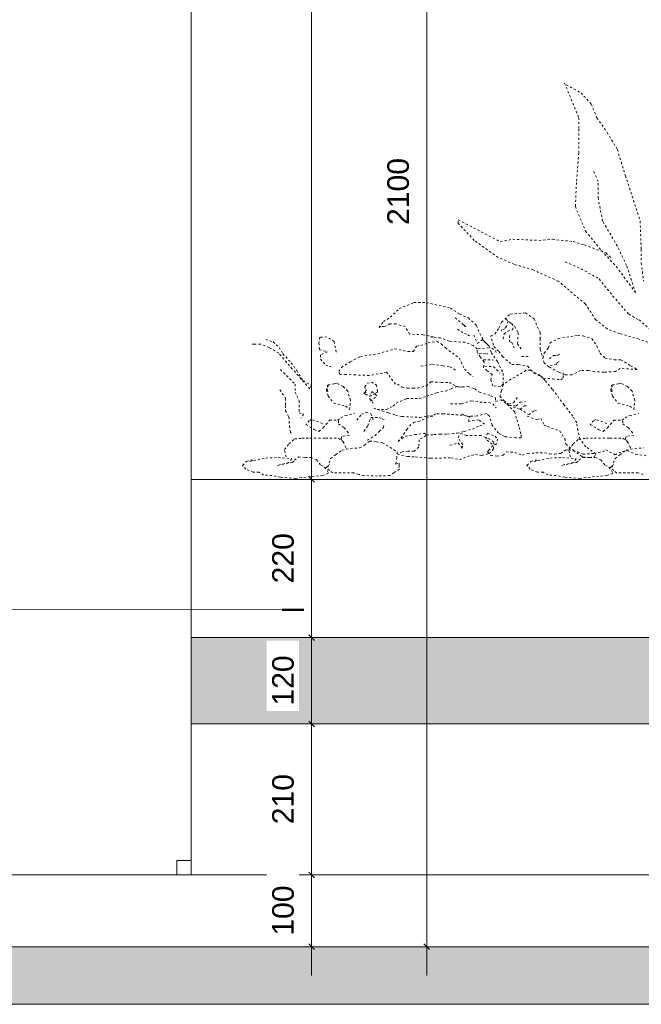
# Model space of a CAD drawing. Header units: millimetres. Extents: x 134158 to 166990, y 3543 to 89986.
# Tile 8 of 17: x 163125 to 163988, y 14895 to 16264. Entities that reach past the tile are written whole.
import ezdxf

# ---------------------------------------------------------------- set-up
doc = ezdxf.new("R2010")
doc.units = ezdxf.units.MM
doc.linetypes.add('Alignement de la ligne', pattern=[6, 3, -3])
for name, color, linetype, lineweight in [('0-2', 50, 'Continuous', 5), ('A----M-', 8, 'Continuous', 5), ('A----M--20', 8, 'Continuous', 5), ('A09-NT--2', 170, 'Continuous', 13), ('A09-NT--3', 210, 'Continuous', 50), ('A23-----1', 250, 'Continuous', 13), ('A23-----2', 55, 'Continuous', 9), ('A79-Y---4', 170, 'Continuous', 13), ('A99-----4', 1, 'Continuous', 13), ('Detail Items-10', 135, 'Alignement de la ligne', 18), ('Detail Items-6', 8, 'Alignement de la ligne', 5), ('Detail Items-9', 10, 'Continuous', 5)]:
    doc.layers.add(name, color=color, linetype=linetype, lineweight=lineweight)
doc.styles.add('Arial_1', font='arial.ttf', dxfattribs={"height": 30})
doc.dimstyles.new('TD_Diagonal_1_5_mm', dxfattribs={"dimscale": 304.8, "dimtxt": 30.607782, "dimasz": 0.026247, "dimexe": 0.098425, "dimexo": 0.098425, "dimgap": 0.052493, "dimtad": 1, "dimdec": 0, "dimzin": 0, "dimdsep": 46, "dimtxsty": 'Arial_1', "dimblk1": 'OBLIQUE', "dimblk2": 'OBLIQUE', "dimsah": 1, "dimcen": 0.09, "dimdle": 0.131234, "dimazin": 2, "dimtfac": 1, "dimtdec": 4, "dimtix": 1, "dimtmove": 0, "dimatfit": 3, "dimfxl": 1, "dimtvp": 1, "dimtfill": 1, "dimtolj": 1, "dimtzin": 0, "dimarcsym": 2})

# ---------------------------------------------------------------- blocks, each defined once
blk = doc.blocks.new('711 DM Pantry - DM Pantry-4097569-Pantry _ diversen - Elevation B')
at = {"layer": 'A79-Y---4'}
for p, q in [((-88106.7, 17075), (-88106.7, 15405)), ((-85106.7, 15625), (-88106.7, 15625)), ((-88106.7, 15285), (-88106.7, 15095)), ((-88106.7, 15095), (-88126.7, 15095)), ((-88126.7, 15075), (-88126.7, 15095)), ((-88106.7, 15075), (-88106.7, 15095)), ((-88126.7, 15075), (-88706.7, 15075)), ((-88126.7, 15075), (-88106.7, 15075)), ((-85106.7, 15075), (-88106.7, 15075))]:
    blk.add_line(p, q, dxfattribs=at)
blk = doc.blocks.new('HSR-D_SHL_ARCH_Vaste Inrichting_rvt-6-Pantry _ diversen - Elevation B')
at = {"layer": 'A79-Y---4'}
blk.add_blockref('711 DM Pantry - DM Pantry-4097569-Pantry _ diversen - Elevation B', (0, 0), dxfattribs=at)
blk = doc.blocks.new('HSR-D_ABT_ARCH_Interieur_rvt-5-Pantry _ diversen - Elevation B')
at = {"layer": 'A23-----2'}
h = blk.add_hatch(dxfattribs=at)
h.set_pattern_fill('FP_12', color=256, style=0, pattern_type=2)
h.set_pattern_definition([(27, (-87222.271, 13747.39), (15.113162, 12.1898456), [0.67056, -31.929, 0.67056, -17.729, -4]), (27, (-87222.271, 13747.39), (15.113162, 12.1898456), [-51, 0.67056, -3.329]), (58, (-87222.271, 13747.39), (6.6762736, 18.232591), [0.67056, -31.729, 0.67056, -32.129, -4]), (58, (-87222.271, 13747.39), (6.6762736, 18.232591), [-65.2, 0.67056, -3.329]), (81, (-87222.271, 13747.39), (-0.9784985, 19.3918163), [0.67056, -31.329, 0.67056, -17.449, -4]), (81, (-87222.271, 13747.39), (-0.9784985, 19.3918163), [-50.12, 0.67056, -3.329])])
h.paths.add_polyline_path([(-84794.2, 14895), (-84794.2, 14975), (-89318.9, 14975), (-89318.9, 14895), (-87056.6, 14895)])
at = {"layer": 'A23-----1'}
for p, q in [((-84794.2, 14975), (-89318.9, 14975)), ((-89318.9, 14895), (-84794.2, 14895))]:
    blk.add_line(p, q, dxfattribs=at)
blk = doc.blocks.new('DTL_Bush Elev 03 - DTL_Bush Elev 03-13701493-Pantry _ diversen - Elevation B')
at = {"layer": 'Detail Items-10'}
for p, q in [((-87587.8, 16176.1), (-87568.2, 16128)), ((-87585.5, 16173.8), (-87565, 16162.7)), ((-87565, 16162.7), (-87550.8, 16147)), ((-87550.8, 16147), (-87542.9, 16128)), ((-87568.2, 16128), (-87568.2, 16112.2)), ((-87542.9, 16128), (-87528.7, 16107.5)), ((-87568.2, 16112.2), (-87568.2, 16079.1)), ((-87528.7, 16107.5), (-87514.5, 16083.8)), ((-87568.2, 16079.1), (-87571.3, 16038)), ((-87514.5, 16083.8), (-87503.4, 16047.5)), ((-87541.3, 16039.6), (-87547.6, 16053.8)), ((-87571.3, 16038), (-87572.9, 16004.8)), ((-87541.3, 16015.9), (-87541.3, 16039.6)), ((-87503.4, 16047.5), (-87482.9, 15984.3)), ((-87535, 15984.3), (-87541.3, 16015.9)), ((-87572.9, 16004.8), (-87558.7, 15970.1)), ((-87735.6, 15985.9), (-87693, 15963.8)), ((-87735.6, 15981.1), (-87735.6, 15985.9)), ((-87514.5, 15949.6), (-87535, 15984.3)), ((-87482.9, 15984.3), (-87481.3, 15944.8)), ((-87713.5, 15957.5), (-87735.6, 15981.1)), ((-87558.7, 15970.1), (-87536.6, 15943.2)), ((-87680.3, 15933.8), (-87713.5, 15957.5)), ((-87693, 15963.8), (-87677.2, 15955.9)), ((-87677.2, 15955.9), (-87659.8, 15959)), ((-87659.8, 15959), (-87623.5, 15957.5)), ((-87623.5, 15957.5), (-87604.5, 15959)), ((-87604.5, 15959), (-87576.1, 15955.9)), ((-87576.1, 15955.9), (-87560.3, 15951.1)), ((-87560.3, 15951.1), (-87530.3, 15940.1)), ((-87536.6, 15943.2), (-87516, 15921.1)), ((-87501.8, 15922.7), (-87514.5, 15949.6)), ((-87481.3, 15944.8), (-87481.3, 15925.9)), ((-87658.2, 15924.3), (-87680.3, 15933.8)), ((-87587.1, 15927.5), (-87565, 15918)), ((-87530.3, 15940.1), (-87522.4, 15932.2)), ((-87631.4, 15916.4), (-87658.2, 15924.3)), ((-87596.6, 15900.6), (-87631.4, 15916.4)), ((-87565, 15918), (-87539.7, 15903.8)), ((-87516, 15921.1), (-87489.2, 15884.8)), ((-87489.2, 15884.8), (-87501.8, 15922.7)), ((-87481.3, 15925.9), (-87478.1, 15900.6)), ((-87558.7, 15869), (-87596.6, 15900.6)), ((-87539.7, 15903.8), (-87520.8, 15880.1)), ((-87520.8, 15880.1), (-87498.7, 15854.8)), ((-87829.9, 15850.5), (-87817.7, 15862.6)), ((-87817.7, 15862.6), (-87797.3, 15870.9)), ((-87797.3, 15870.9), (-87779.9, 15870.9)), ((-87779.9, 15870.9), (-87746.6, 15863.4)), ((-87746.6, 15863.4), (-87733.7, 15855)), ((-87544.5, 15846.9), (-87558.7, 15869)), ((-87845.7, 15836.1), (-87839.7, 15844.5)), ((-87839.7, 15844.5), (-87829.9, 15850.5)), ((-87739.8, 15849.7), (-87727.7, 15839.9)), ((-87733.7, 15855), (-87721.6, 15849.7)), ((-87721.6, 15849.7), (-87710.3, 15839.2)), ((-87675.5, 15843.7), (-87663.4, 15855)), ((-87669.3, 15848.3), (-87662.1, 15841.8)), ((-87666.1, 15845), (-87668.5, 15837.8)), ((-87663.4, 15855), (-87642.2, 15856.6)), ((-87642.2, 15856.6), (-87630.1, 15848.2)), ((-87630.1, 15848.2), (-87625.5, 15836.9)), ((-87528.7, 15834.3), (-87544.5, 15846.9)), ((-87498.7, 15854.8), (-87484.4, 15846.9)), ((-87484.4, 15846.9), (-87463.9, 15829.6)), ((-87842.7, 15837.6), (-87845.7, 15836.1)), ((-87838.2, 15837.6), (-87842.7, 15837.6)), ((-87830.6, 15841.4), (-87838.2, 15837.6)), ((-87822.3, 15841.4), (-87830.6, 15841.4)), ((-87809.4, 15837.6), (-87822.3, 15841.4)), ((-87803.4, 15827.1), (-87809.4, 15837.6)), ((-87736.8, 15833.9), (-87726.9, 15827.8)), ((-87727.7, 15839.9), (-87726.2, 15837.6)), ((-87726.2, 15837.6), (-87724.7, 15837.6)), ((-87710.3, 15839.2), (-87705.7, 15827.8)), ((-87684.6, 15827.1), (-87679.3, 15835.4)), ((-87679.3, 15835.4), (-87675.5, 15843.7)), ((-87674.9, 15833), (-87675.7, 15831.4)), ((-87670.9, 15834.6), (-87674.9, 15833)), ((-87671.7, 15827.4), (-87666.9, 15831.4)), ((-87668.5, 15837.8), (-87670.9, 15834.6)), ((-87666.9, 15831.4), (-87659.7, 15833)), ((-87662.1, 15841.8), (-87657.2, 15837.8)), ((-87659.7, 15838.6), (-87660.5, 15843.4)), ((-87659.7, 15833), (-87659.7, 15838.6)), ((-87657.2, 15837.8), (-87652.4, 15829)), ((-87625.5, 15836.9), (-87621.7, 15829.3)), ((-87511.3, 15828), (-87528.7, 15834.3)), ((-88003.2, 15819.5), (-87993, 15816.3)), ((-87927.9, 15822.7), (-87929.2, 15814.9)), ((-87918.3, 15823.3), (-87927.9, 15822.7)), ((-87908, 15816.9), (-87918.3, 15823.3)), ((-87784.4, 15826.3), (-87803.4, 15827.1)), ((-87770.1, 15823.3), (-87784.4, 15826.3)), ((-87771.6, 15822.5), (-87777.6, 15824.8)), ((-87777.6, 15815), (-87765.5, 15817.2)), ((-87760.2, 15821.8), (-87771.6, 15822.5)), ((-87765.5, 15817.2), (-87759.5, 15813.4)), ((-87748.1, 15817.2), (-87760.2, 15821.8)), ((-87726.2, 15815.7), (-87748.1, 15817.2)), ((-87726.9, 15827.8), (-87722.4, 15826.3)), ((-87722.4, 15826.3), (-87718.6, 15824)), ((-87714.1, 15825.5), (-87708.8, 15814.2)), ((-87708.8, 15814.2), (-87702, 15819.5)), ((-87705.7, 15827.8), (-87699.7, 15817.2)), ((-87702, 15819.5), (-87692.9, 15810.4)), ((-87699.7, 15817.2), (-87692.9, 15810.4)), ((-87690.6, 15824.8), (-87684.6, 15827.1)), ((-87686.8, 15811.9), (-87690.6, 15824.8)), ((-87673.3, 15820.2), (-87671.7, 15827.4)), ((-87664.5, 15825), (-87664.5, 15816.9)), ((-87652.4, 15829), (-87653.2, 15813.7)), ((-87621.7, 15829.3), (-87621.7, 15821)), ((-87621.7, 15821), (-87621.7, 15805.9)), ((-87608.1, 15815), (-87596.8, 15821)), ((-87596.8, 15821), (-87579.4, 15824)), ((-87579.4, 15824), (-87569.5, 15825.5)), ((-87569.5, 15825.5), (-87562, 15824.8)), ((-87562, 15824.8), (-87549.8, 15821)), ((-87549.8, 15821), (-87543, 15810.4)), ((-87484.4, 15820.1), (-87511.3, 15828)), ((-87460.7, 15812.2), (-87484.4, 15820.1)), ((-88019.7, 15813.2), (-88022, 15813.2)), ((-88010.3, 15813.2), (-88019.7, 15813.2)), ((-87998.5, 15808.5), (-88010.3, 15813.2)), ((-87985.1, 15800.6), (-87998.5, 15808.5)), ((-87993, 15816.3), (-87984.4, 15808.5)), ((-87984.4, 15808.5), (-87979.6, 15799.8)), ((-87929.2, 15814.9), (-87928.6, 15805.3)), ((-87928.6, 15805.3), (-87917.6, 15802.7)), ((-87905.4, 15802.1), (-87908, 15816.9)), ((-87847.3, 15799.8), (-87823.8, 15806.6)), ((-87823.8, 15806.6), (-87805.6, 15802.9)), ((-87798.1, 15802.9), (-87793.5, 15810.4)), ((-87793.5, 15810.4), (-87787.5, 15811.2)), ((-87787.5, 15811.2), (-87777.6, 15815)), ((-87759.5, 15813.4), (-87753.4, 15808.1)), ((-87753.4, 15808.1), (-87734.5, 15793.8)), ((-87714.8, 15811.2), (-87726.2, 15815.7)), ((-87709.5, 15806.6), (-87714.8, 15811.2)), ((-87709.5, 15802.1), (-87709.5, 15806.6)), ((-87708, 15806.6), (-87695.9, 15808.1)), ((-87695.9, 15808.1), (-87693.6, 15807.4)), ((-87692.9, 15810.4), (-87689.8, 15801.3)), ((-87689.1, 15807.4), (-87684.2, 15804.4)), ((-87686.1, 15809.7), (-87679.3, 15802.9)), ((-87684.2, 15804.4), (-87681.5, 15799.1)), ((-87664.5, 15816.9), (-87661.3, 15815.3)), ((-87661.3, 15815.3), (-87658.8, 15810.5)), ((-87658.8, 15810.5), (-87658, 15808.1)), ((-87653.2, 15813.7), (-87650, 15808.9)), ((-87650, 15808.9), (-87647.6, 15805.7)), ((-87621.7, 15805.9), (-87618, 15793.8)), ((-87616.4, 15800.6), (-87610.4, 15808.1)), ((-87610.4, 15808.1), (-87608.1, 15815)), ((-87543, 15810.4), (-87538.5, 15800.6)), ((-87966.3, 15778.7), (-87985.1, 15800.6)), ((-87979.6, 15799.8), (-87967.9, 15787.3)), ((-87917.6, 15802.7), (-87927.3, 15798.2)), ((-87927.3, 15798.2), (-87927.3, 15792.4)), ((-87927.3, 15792.4), (-87919.6, 15784)), ((-87885.9, 15788.5), (-87871.5, 15796)), ((-87871.5, 15796), (-87847.3, 15799.8)), ((-87805.6, 15802.9), (-87798.1, 15802.9)), ((-87734.5, 15793.8), (-87726.9, 15778.6)), ((-87705, 15795.3), (-87709.5, 15802.1)), ((-87706.5, 15800.6), (-87695.9, 15799.8)), ((-87699.7, 15788.5), (-87705, 15795.3)), ((-87700.4, 15791.5), (-87688.3, 15791.5)), ((-87695.9, 15799.8), (-87694.4, 15799.8)), ((-87689.8, 15801.3), (-87680.8, 15788.5)), ((-87688.3, 15791.5), (-87686.8, 15790.7)), ((-87679.3, 15802.9), (-87674, 15796)), ((-87674, 15796), (-87661.1, 15784.7)), ((-87647.6, 15796.1), (-87635.6, 15796.1)), ((-87618, 15793.8), (-87615.7, 15801.3)), ((-87618, 15793.8), (-87616.4, 15800.6)), ((-87616.4, 15787), (-87618, 15793.8)), ((-87608.9, 15793), (-87602.8, 15797.6)), ((-87602.8, 15797.6), (-87597.5, 15797.6)), ((-87598.3, 15787.7), (-87593.7, 15790)), ((-87597.5, 15797.6), (-87593, 15800.6)), ((-87538.5, 15800.6), (-87531.7, 15793.8)), ((-87531.7, 15793.8), (-87518.8, 15791.5)), ((-87518.8, 15791.5), (-87509.7, 15791.5)), ((-87509.7, 15791.5), (-87496.1, 15783.2)), ((-87982.8, 15777.9), (-87962.4, 15757.5)), ((-87967.9, 15787.3), (-87960, 15776.3)), ((-87942, 15751.2), (-87966.3, 15778.7)), ((-87960, 15776.3), (-87951.4, 15762.2)), ((-87919.6, 15784), (-87915, 15782.1)), ((-87915, 15782.1), (-87912.5, 15781.4)), ((-87901.7, 15774.9), (-87898, 15780.9)), ((-87898, 15780.9), (-87885.9, 15788.5)), ((-87787.5, 15782.4), (-87771.6, 15785.5)), ((-87771.6, 15785.5), (-87757.2, 15783.2)), ((-87757.2, 15783.2), (-87747.4, 15781.7)), ((-87747.4, 15781.7), (-87738.3, 15776.4)), ((-87726.9, 15778.6), (-87720.1, 15771.8)), ((-87700.4, 15780.9), (-87699.7, 15788.5)), ((-87695.9, 15776.4), (-87700.4, 15780.9)), ((-87698.9, 15782.4), (-87686.8, 15781.7)), ((-87688.3, 15771.1), (-87695.9, 15776.4)), ((-87686.8, 15781.7), (-87682.3, 15777.9)), ((-87682.3, 15777.9), (-87677.7, 15772.6)), ((-87680.8, 15788.5), (-87673.2, 15772.6)), ((-87641.4, 15776.4), (-87662.6, 15764.3)), ((-87661.1, 15784.7), (-87652, 15784.7)), ((-87652, 15784.7), (-87639.1, 15782.4)), ((-87641.4, 15777.1), (-87644.4, 15774.9)), ((-87635.4, 15777.1), (-87641.4, 15777.1)), ((-87639.1, 15782.4), (-87630.8, 15773.4)), ((-87621.7, 15769.6), (-87635.4, 15777.1)), ((-87609.6, 15781.7), (-87616.4, 15787)), ((-87596, 15774.1), (-87609.6, 15781.7)), ((-87608.1, 15783.2), (-87599, 15784.7)), ((-87599, 15784.7), (-87598.3, 15787.7)), ((-87565.7, 15776.4), (-87577.8, 15770.3)), ((-87555.1, 15776.4), (-87565.7, 15776.4)), ((-87546.1, 15774.9), (-87555.1, 15776.4)), ((-87510.5, 15779.4), (-87517.3, 15774.9)), ((-87487, 15777.9), (-87510.5, 15779.4)), ((-87496.1, 15783.2), (-87487, 15777.9)), ((-87900.2, 15771.1), (-87901.7, 15774.9)), ((-87891.9, 15771.1), (-87900.2, 15771.1)), ((-87878.3, 15770.3), (-87891.9, 15771.1)), ((-87859.4, 15769.6), (-87878.3, 15770.3)), ((-87835.2, 15774.1), (-87859.4, 15769.6)), ((-87823, 15757.5), (-87835.2, 15774.1)), ((-87720.1, 15771.8), (-87714.8, 15768.1)), ((-87690.6, 15763.5), (-87688.3, 15771.1)), ((-87687.6, 15755.2), (-87690.6, 15763.5)), ((-87673.2, 15772.6), (-87673.2, 15757.5)), ((-87662.6, 15764.3), (-87673.2, 15756.7)), ((-87630.8, 15773.4), (-87617.2, 15765.8)), ((-87614.9, 15762.8), (-87621.7, 15769.6)), ((-87617.2, 15765.8), (-87604.3, 15765)), ((-87605.1, 15750.7), (-87614.9, 15762.8)), ((-87604.3, 15765), (-87593, 15763.5)), ((-87586.9, 15770.3), (-87596, 15774.1)), ((-87593, 15763.5), (-87590, 15766.5)), ((-87590, 15771.1), (-87590, 15773.4)), ((-87590, 15766.5), (-87590, 15771.1)), ((-87577.8, 15770.3), (-87586.9, 15770.3)), ((-87533.2, 15774.1), (-87546.1, 15774.9)), ((-87517.3, 15774.9), (-87533.2, 15774.1)), ((-87983.6, 15749.6), (-87975.7, 15737.9)), ((-87962.4, 15757.5), (-87962.4, 15746.5)), ((-87951.4, 15762.2), (-87939.6, 15755.9)), ((-87939.6, 15755.9), (-87942, 15751.2)), ((-87915, 15756.9), (-87918.9, 15749.9)), ((-87918.9, 15749.9), (-87916.3, 15740.8)), ((-87908, 15758.2), (-87917.6, 15756.3)), ((-87917.6, 15756.3), (-87917, 15746.6)), ((-87904.7, 15758.9), (-87908, 15758.2)), ((-87895.7, 15754.4), (-87904.7, 15758.9)), ((-87889.3, 15747.9), (-87895.7, 15754.4)), ((-87866.7, 15744.7), (-87862.8, 15749.2)), ((-87865.4, 15753.7), (-87862.2, 15758.9)), ((-87864.1, 15745.3), (-87865.4, 15753.7)), ((-87862.8, 15749.2), (-87864.7, 15749.2)), ((-87862.2, 15758.9), (-87856.4, 15760.2)), ((-87856.4, 15760.2), (-87849.3, 15756.3)), ((-87849.3, 15756.3), (-87848, 15749.2)), ((-87848, 15749.2), (-87848, 15746.6)), ((-87820.3, 15757.5), (-87813.8, 15753.5)), ((-87813.8, 15753.5), (-87806.6, 15751.9)), ((-87806.6, 15751.9), (-87798.6, 15751.9)), ((-87798.6, 15751.9), (-87792.2, 15751.9)), ((-87792.2, 15751.9), (-87780.1, 15755.1)), ((-87780.1, 15755.1), (-87773.7, 15760.8)), ((-87773.7, 15760.8), (-87759.2, 15760)), ((-87759.2, 15760), (-87748, 15760)), ((-87753.6, 15747.9), (-87745.6, 15751.1)), ((-87748, 15760), (-87735.9, 15753.5)), ((-87745.6, 15751.1), (-87738.4, 15754.3)), ((-87738.4, 15754.3), (-87730.3, 15753.5)), ((-87735.9, 15753.5), (-87722.3, 15754.3)), ((-87722.3, 15754.3), (-87712.7, 15751.1)), ((-87712.7, 15751.1), (-87706.2, 15746.3)), ((-87677, 15754.4), (-87687.6, 15755.2)), ((-87673.2, 15757.5), (-87677, 15754.4)), ((-87673.2, 15756.7), (-87675.5, 15748.4)), ((-87588.4, 15728.7), (-87605.1, 15750.7)), ((-87519.9, 15756.9), (-87523.8, 15749.9)), ((-87523.8, 15749.9), (-87521.2, 15740.8)), ((-87512.8, 15758.2), (-87522.5, 15756.3)), ((-87522.5, 15756.3), (-87521.9, 15746.6)), ((-87509.6, 15758.9), (-87512.8, 15758.2)), ((-87500.6, 15754.4), (-87509.6, 15758.9)), ((-87494.1, 15747.9), (-87500.6, 15754.4)), ((-87975.7, 15737.9), (-87975.7, 15727.7)), ((-87962.4, 15746.5), (-87956.9, 15734.7)), ((-87916.3, 15740.8), (-87908.6, 15731.2)), ((-87885.4, 15735), (-87889.3, 15747.9)), ((-87886.7, 15722.1), (-87885.4, 15735)), ((-87863.5, 15742.8), (-87866.7, 15744.7)), ((-87855.7, 15741.5), (-87863.5, 15742.8)), ((-87858.3, 15742.8), (-87858.9, 15737.6)), ((-87858.9, 15737.6), (-87853.8, 15731.2)), ((-87855.7, 15747.3), (-87858.3, 15742.8)), ((-87857.7, 15733.7), (-87848.6, 15741.5)), ((-87848.6, 15741.5), (-87855.7, 15747.3)), ((-87851.2, 15744.7), (-87855.7, 15741.5)), ((-87848, 15746.6), (-87851.2, 15744.7)), ((-87821.9, 15731.1), (-87807.4, 15737.5)), ((-87807.4, 15737.5), (-87789.8, 15737.5)), ((-87789.8, 15737.5), (-87779.3, 15740.7)), ((-87779.3, 15740.7), (-87765.7, 15745.5)), ((-87765.7, 15745.5), (-87753.6, 15747.9)), ((-87706.2, 15746.3), (-87690.2, 15741.5)), ((-87690.2, 15741.5), (-87683.7, 15738.3)), ((-87683.7, 15738.3), (-87683.7, 15733.5)), ((-87683.7, 15733.5), (-87676.5, 15735.9)), ((-87675.5, 15748.4), (-87677.7, 15740.8)), ((-87677.7, 15740.8), (-87672.4, 15734.8)), ((-87676.5, 15735.9), (-87667.7, 15729.5)), ((-87658.8, 15731.7), (-87652.8, 15740.1)), ((-87521.2, 15740.8), (-87513.5, 15731.2)), ((-87490.3, 15735), (-87494.1, 15747.9)), ((-87491.6, 15722.1), (-87490.3, 15735)), ((-87975.7, 15727.7), (-87975.7, 15720.6)), ((-87956.9, 15734.7), (-87956.9, 15717.5)), ((-87908.6, 15731.2), (-87892.5, 15726.7)), ((-87892.5, 15726.7), (-87886.7, 15722.1)), ((-87853.1, 15724.1), (-87841.5, 15720.2)), ((-87848.4, 15722.2), (-87835.5, 15722.2)), ((-87835.5, 15722.2), (-87825.9, 15727)), ((-87825.9, 15727), (-87821.9, 15731.1)), ((-87746.4, 15730.3), (-87731.1, 15730.3)), ((-87731.1, 15730.3), (-87717.5, 15734.3)), ((-87717.5, 15734.3), (-87699.8, 15731.9)), ((-87699.8, 15731.9), (-87693.4, 15731.9)), ((-87693.4, 15731.9), (-87687.8, 15730.3)), ((-87687.8, 15730.3), (-87682.9, 15724.6)), ((-87672.4, 15734.8), (-87665.6, 15729.5)), ((-87667.7, 15729.5), (-87657.2, 15719)), ((-87665.6, 15729.5), (-87658.8, 15731.7)), ((-87664.9, 15728), (-87655, 15727.2)), ((-87658.8, 15725.7), (-87649.7, 15722.7)), ((-87655, 15727.2), (-87649.7, 15732.5)), ((-87649.7, 15732.5), (-87642.2, 15733.3)), ((-87649.7, 15722.7), (-87643.7, 15727.2)), ((-87649.7, 15722.7), (-87637.6, 15715.1)), ((-87643.7, 15727.2), (-87637.6, 15727.2)), ((-87637.6, 15715.1), (-87629.3, 15721.2)), ((-87629.3, 15721.2), (-87627, 15720.4)), ((-87576.3, 15712.8), (-87588.4, 15728.7)), ((-87513.5, 15731.2), (-87497.4, 15726.7)), ((-87497.4, 15726.7), (-87491.6, 15722.1)), ((-87975.7, 15720.6), (-87971, 15712)), ((-87971, 15712), (-87970.2, 15699.5)), ((-87956.9, 15717.5), (-87950.6, 15715.9)), ((-87950.6, 15715.9), (-87954.5, 15710.4)), ((-87939.5, 15708.6), (-87942.8, 15706.7)), ((-87924.1, 15702.8), (-87939.5, 15708.6)), ((-87902.8, 15707.3), (-87898.9, 15710.5)), ((-87898.9, 15710.5), (-87892.5, 15713.8)), ((-87892.5, 15713.8), (-87879.6, 15717)), ((-87876.4, 15707.3), (-87869.9, 15715.7)), ((-87869.9, 15715.7), (-87863.5, 15718.3)), ((-87863.5, 15718.3), (-87857, 15716.3)), ((-87858.9, 15706.7), (-87857, 15711.2)), ((-87857, 15716.3), (-87853.8, 15708)), ((-87857, 15711.2), (-87845.4, 15711.2)), ((-87845.4, 15711.2), (-87841.5, 15709.2)), ((-87841.5, 15720.2), (-87832.5, 15717.6)), ((-87841.5, 15709.2), (-87837, 15708)), ((-87832.5, 15717.6), (-87822.8, 15714.4)), ((-87822.8, 15714.4), (-87813.8, 15712.5)), ((-87813.8, 15712.5), (-87788.7, 15711.2)), ((-87771.9, 15713.8), (-87789.3, 15706)), ((-87788.7, 15711.2), (-87779, 15713.1)), ((-87779, 15713.1), (-87771.9, 15713.8)), ((-87771.2, 15713.1), (-87775.1, 15713.1)), ((-87767.4, 15716.3), (-87771.2, 15713.1)), ((-87756.4, 15716.3), (-87767.4, 15716.3)), ((-87730, 15714.4), (-87756.4, 15716.3)), ((-87722.3, 15712.6), (-87731.1, 15716.6)), ((-87719, 15712.5), (-87730, 15714.4)), ((-87709.4, 15713.4), (-87722.3, 15712.6)), ((-87721.6, 15705.4), (-87720.3, 15711.2)), ((-87707.4, 15708), (-87721.6, 15705.4)), ((-87720.3, 15711.2), (-87719, 15712.5)), ((-87696.6, 15716.6), (-87709.4, 15713.4)), ((-87699, 15702.2), (-87707.4, 15708)), ((-87692.6, 15713.4), (-87696.6, 15716.6)), ((-87688.6, 15700.6), (-87692.6, 15713.4)), ((-87657.2, 15719), (-87654, 15707.8)), ((-87654, 15707.8), (-87650.8, 15697.3)), ((-87639.9, 15712.8), (-87626.3, 15708.3)), ((-87626.3, 15708.3), (-87621, 15709.8)), ((-87621, 15709.8), (-87616.4, 15700.7)), ((-87571, 15703.8), (-87576.3, 15712.8)), ((-87544.4, 15708.6), (-87547.7, 15706.7)), ((-87529, 15702.8), (-87544.4, 15708.6)), ((-87507.7, 15707.3), (-87503.8, 15710.5)), ((-87503.8, 15710.5), (-87497.4, 15713.8)), ((-87497.4, 15713.8), (-87484.5, 15717)), ((-87970.2, 15699.5), (-87968.7, 15690.8)), ((-87942.8, 15706.7), (-87947.3, 15701.5)), ((-87947.3, 15701.5), (-87935.7, 15694.4)), ((-87935.7, 15694.4), (-87929.2, 15691.8)), ((-87929.2, 15691.8), (-87923.4, 15697)), ((-87923.4, 15697), (-87919.6, 15701.5)), ((-87919.6, 15701.5), (-87914.4, 15707.3)), ((-87914.4, 15707.3), (-87902.8, 15707.3)), ((-87902.1, 15706.7), (-87902.1, 15702.2)), ((-87902.1, 15702.2), (-87894.4, 15697)), ((-87894.4, 15697), (-87889.9, 15691.8)), ((-87866.7, 15691.8), (-87861.5, 15699.6)), ((-87861.5, 15699.6), (-87858.9, 15706.7)), ((-87845.4, 15691.8), (-87839.6, 15697.6)), ((-87839.6, 15697.6), (-87839, 15700.2)), ((-87806.7, 15695.1), (-87813.8, 15684.8)), ((-87801.6, 15701.5), (-87806.7, 15695.1)), ((-87796.4, 15704.7), (-87801.6, 15701.5)), ((-87789.3, 15706), (-87796.4, 15704.7)), ((-87727.4, 15691.8), (-87715.8, 15695.1)), ((-87715.8, 15695.1), (-87705.5, 15699.6)), ((-87705.5, 15699.6), (-87699, 15702.2)), ((-87679.7, 15689.3), (-87688.6, 15700.6)), ((-87650.8, 15697.3), (-87648.4, 15686.9)), ((-87616.4, 15700.7), (-87611.9, 15698.5)), ((-87611.9, 15698.5), (-87594.5, 15692.4)), ((-87569.5, 15693.2), (-87571, 15703.8)), ((-87547.7, 15706.7), (-87552.2, 15701.5)), ((-87552.2, 15701.5), (-87540.6, 15694.4)), ((-87540.6, 15694.4), (-87534.1, 15691.8)), ((-87534.1, 15691.8), (-87528.3, 15697)), ((-87528.3, 15697), (-87524.4, 15701.5)), ((-87524.4, 15701.5), (-87519.3, 15707.3)), ((-87519.3, 15707.3), (-87507.7, 15707.3)), ((-87507, 15706.7), (-87507, 15702.2)), ((-87507, 15702.2), (-87499.3, 15697)), ((-87499.3, 15697), (-87494.8, 15691.8)), ((-87971, 15674.4), (-87963.2, 15681.4)), ((-87968.7, 15690.8), (-87967.9, 15689.3)), ((-87963.2, 15681.4), (-87953, 15682.2)), ((-87953, 15682.2), (-87942, 15682.2)), ((-87942, 15682.2), (-87920, 15682.2)), ((-87920, 15682.2), (-87902, 15682.2)), ((-87902, 15682.2), (-87895.7, 15677.5)), ((-87897.6, 15684.8), (-87898.3, 15681.5)), ((-87898.3, 15681.5), (-87897.6, 15679)), ((-87886.7, 15686.7), (-87897.6, 15684.8)), ((-87889.9, 15691.8), (-87886.7, 15686.7)), ((-87862.2, 15679.6), (-87851.2, 15686)), ((-87851.2, 15686), (-87845.4, 15691.8)), ((-87819, 15677.7), (-87809.3, 15685.4)), ((-87813.8, 15684.8), (-87819, 15677.7)), ((-87809.3, 15685.4), (-87796.4, 15687.3)), ((-87796.4, 15687.3), (-87782.9, 15689.3)), ((-87789.9, 15680.2), (-87790.6, 15669.9)), ((-87780.3, 15686), (-87789.9, 15680.2)), ((-87782.9, 15689.3), (-87779.6, 15686.7)), ((-87779.6, 15686.7), (-87769.3, 15687.3)), ((-87769.3, 15687.3), (-87760.9, 15688)), ((-87760.9, 15688), (-87750.6, 15688)), ((-87750.6, 15688), (-87737.1, 15689.3)), ((-87735.1, 15689.9), (-87742.2, 15688.6)), ((-87737.1, 15689.3), (-87727.4, 15691.8)), ((-87735.9, 15682.9), (-87734.3, 15688.5)), ((-87729.5, 15673.3), (-87735.9, 15682.9)), ((-87724.2, 15686), (-87735.1, 15689.9)), ((-87716.4, 15686), (-87724.2, 15686)), ((-87704.2, 15686), (-87716.4, 15686)), ((-87691.9, 15680.9), (-87704.2, 15686)), ((-87697.5, 15681), (-87695, 15689.2)), ((-87688.6, 15674), (-87697.5, 15681)), ((-87695, 15689.2), (-87684.2, 15685.4)), ((-87686.1, 15677), (-87691.9, 15680.9)), ((-87684.2, 15685.4), (-87681, 15681)), ((-87681, 15681), (-87682.3, 15674.6)), ((-87670.9, 15684.5), (-87679.7, 15689.3)), ((-87655.6, 15682.9), (-87670.9, 15684.5)), ((-87648.4, 15682.9), (-87655.6, 15682.9)), ((-87648.4, 15686.9), (-87648.4, 15682.9)), ((-87594.5, 15692.4), (-87587.7, 15681.8)), ((-87587.7, 15681.8), (-87586.2, 15674.3)), ((-87575.9, 15674.4), (-87568.1, 15681.4)), ((-87566.5, 15681.1), (-87569.5, 15693.2)), ((-87568.1, 15681.4), (-87557.9, 15682.2)), ((-87558.2, 15670.5), (-87566.5, 15681.1)), ((-87557.9, 15682.2), (-87546.9, 15682.2)), ((-87546.9, 15682.2), (-87524.9, 15682.2)), ((-87524.9, 15682.2), (-87506.8, 15682.2)), ((-87506.8, 15682.2), (-87500.6, 15677.5)), ((-87502.5, 15684.8), (-87503.2, 15681.5)), ((-87503.2, 15681.5), (-87502.5, 15679)), ((-87491.6, 15686.7), (-87502.5, 15684.8)), ((-87494.8, 15691.8), (-87491.6, 15686.7)), ((-87977.3, 15666.5), (-87971, 15674.4)), ((-87974.9, 15656.3), (-87977.3, 15666.5)), ((-87897.3, 15665.7), (-87885.5, 15668.1)), ((-87895.7, 15677.5), (-87892.6, 15671.2)), ((-87892.6, 15671.2), (-87891, 15666.5)), ((-87885.5, 15668.1), (-87872.9, 15668.9)), ((-87872.9, 15668.9), (-87865.9, 15672.8)), ((-87865.9, 15672.8), (-87858.8, 15678.3)), ((-87858.8, 15678.3), (-87849.4, 15677.5)), ((-87849.4, 15677.5), (-87840.8, 15675.9)), ((-87840.8, 15675.9), (-87830.6, 15669.7)), ((-87830.6, 15669.7), (-87820.4, 15663.4)), ((-87790.6, 15669.9), (-87797, 15664.1)), ((-87747.2, 15672.5), (-87735.9, 15675.7)), ((-87735.9, 15675.7), (-87730.3, 15668.4)), ((-87730.3, 15668.4), (-87729.5, 15673.3)), ((-87687.4, 15672.1), (-87693.1, 15665.7)), ((-87692.6, 15660.9), (-87686.8, 15667.4)), ((-87682.3, 15674.6), (-87687.4, 15672.1)), ((-87686.8, 15667.4), (-87686.1, 15677)), ((-87586.4, 15665.7), (-87582, 15666.4)), ((-87586.2, 15674.3), (-87575.6, 15665.9)), ((-87582.2, 15666.5), (-87575.9, 15674.4)), ((-87579.8, 15656.3), (-87582.2, 15666.5)), ((-87582, 15666.4), (-87569.9, 15663.2)), ((-87544.5, 15660.6), (-87558.2, 15670.5)), ((-87535, 15663.2), (-87530.5, 15666.4)), ((-87530.5, 15666.4), (-87517.8, 15659.4)), ((-87502.1, 15665.7), (-87490.4, 15668.1)), ((-87500.6, 15677.5), (-87497.4, 15671.2)), ((-87497.4, 15671.2), (-87495.9, 15666.5)), ((-87490.4, 15668.1), (-87477.8, 15668.9)), ((-88025.9, 15650), (-88003.2, 15654.8)), ((-88003.2, 15654.8), (-87985.9, 15655.5)), ((-87985.9, 15655.5), (-87967.1, 15654)), ((-87967.1, 15654), (-87971, 15648.5)), ((-87963.2, 15651.6), (-87957.7, 15656.3)), ((-87957.7, 15656.3), (-87948.3, 15655.5)), ((-87948.3, 15655.5), (-87940.4, 15655.5)), ((-87940.4, 15655.5), (-87932.6, 15652.4)), ((-87916.9, 15642.2), (-87913, 15654)), ((-87913, 15654), (-87905.9, 15659.5)), ((-87905.9, 15659.5), (-87897.3, 15665.7)), ((-87821.1, 15655.5), (-87821.9, 15649.3)), ((-87820.4, 15663.4), (-87821.1, 15655.5)), ((-87813.8, 15663.5), (-87820.3, 15660.3)), ((-87820.3, 15660.3), (-87806.1, 15657)), ((-87805.4, 15664.1), (-87813.8, 15663.5)), ((-87806.1, 15657), (-87795.1, 15656.4)), ((-87797, 15664.1), (-87805.4, 15664.1)), ((-87795.1, 15656.4), (-87773.8, 15654.5)), ((-87773.8, 15654.5), (-87745.5, 15655.1)), ((-87745.5, 15655.1), (-87733.8, 15652.5)), ((-87733.8, 15652.5), (-87722.9, 15657)), ((-87722.9, 15657), (-87711.9, 15659.6)), ((-87711.9, 15659.6), (-87702.9, 15658.3)), ((-87702.9, 15658.3), (-87692.6, 15660.9)), ((-87693.1, 15665.7), (-87695, 15663.2)), ((-87695, 15663.2), (-87690.5, 15658.1)), ((-87690.5, 15658.1), (-87681.7, 15657.5)), ((-87681.7, 15657.5), (-87673.4, 15658.7)), ((-87673.4, 15658.7), (-87669, 15663.2)), ((-87669, 15663.2), (-87656.9, 15662.6)), ((-87656.9, 15662.6), (-87646.7, 15658.7)), ((-87646.7, 15658.7), (-87639.1, 15661.3)), ((-87639.1, 15661.3), (-87627.7, 15661.9)), ((-87630.8, 15650), (-87608.1, 15654.8)), ((-87627.7, 15661.9), (-87615.6, 15661.9)), ((-87615.6, 15661.9), (-87608.6, 15660.6)), ((-87608.6, 15660.6), (-87601.6, 15660)), ((-87608.1, 15654.8), (-87590.8, 15655.5)), ((-87601.6, 15660), (-87593.4, 15661.3)), ((-87593.4, 15661.3), (-87586.4, 15665.7)), ((-87590.8, 15655.5), (-87572, 15654)), ((-87572, 15654), (-87575.9, 15648.5)), ((-87575.6, 15665.9), (-87562, 15655.4)), ((-87569.9, 15663.2), (-87562.3, 15660)), ((-87568.1, 15651.6), (-87562.6, 15656.3)), ((-87562.6, 15656.3), (-87553.1, 15655.5)), ((-87562.3, 15660), (-87547, 15661.3)), ((-87562, 15655.4), (-87552.9, 15655.4)), ((-87553.1, 15655.5), (-87545.3, 15655.5)), ((-87552.9, 15655.4), (-87546.1, 15656.9)), ((-87547, 15661.3), (-87535, 15663.2)), ((-87546.1, 15656.9), (-87544.5, 15660.6)), ((-87545.3, 15655.5), (-87537.5, 15652.4)), ((-87521.8, 15642.2), (-87517.8, 15654)), ((-87517.8, 15659.4), (-87507.7, 15663.8)), ((-87517.8, 15654), (-87510.8, 15659.5)), ((-87510.8, 15659.5), (-87502.1, 15665.7)), ((-87507.7, 15663.8), (-87500.7, 15665.1)), ((-87500.7, 15665.1), (-87489.2, 15660)), ((-87489.2, 15660), (-87472.1, 15657.5)), ((-88035.4, 15644.6), (-88029.9, 15650)), ((-88030.7, 15639.1), (-88035.4, 15644.6)), ((-88020.5, 15635.1), (-88030.7, 15639.1)), ((-88029.9, 15650), (-88023.6, 15651.6)), ((-88023.6, 15651.6), (-88021.2, 15651.6)), ((-87986.7, 15644.6), (-87966.3, 15648.5)), ((-87971, 15648.5), (-87986.7, 15644.6)), ((-87966.3, 15648.5), (-87963.2, 15651.6)), ((-87932.6, 15652.4), (-87926.3, 15644.6)), ((-87926.3, 15644.6), (-87921.6, 15642.2)), ((-87921.6, 15642.2), (-87917.7, 15637.5)), ((-87919.2, 15641.4), (-87914.5, 15646.1)), ((-87914.5, 15637.5), (-87919.2, 15641.4)), ((-87817.2, 15639.1), (-87825.1, 15634.4)), ((-87821.9, 15649.3), (-87822.7, 15646.1)), ((-87822.7, 15646.1), (-87818, 15647.7)), ((-87818, 15647.7), (-87818, 15644.6)), ((-87818, 15644.6), (-87817.2, 15639.1)), ((-87640.2, 15644.6), (-87634.7, 15650)), ((-87635.5, 15639.1), (-87640.2, 15644.6)), ((-87625.3, 15635.1), (-87635.5, 15639.1)), ((-87634.7, 15650), (-87628.5, 15651.6)), ((-87628.5, 15651.6), (-87626.1, 15651.6)), ((-87591.6, 15644.6), (-87571.2, 15648.5)), ((-87575.9, 15648.5), (-87591.6, 15644.6)), ((-87571.2, 15648.5), (-87568.1, 15651.6)), ((-87537.5, 15652.4), (-87531.2, 15644.6)), ((-87531.2, 15644.6), (-87526.5, 15642.2)), ((-87526.5, 15642.2), (-87522.5, 15637.5)), ((-87524.1, 15641.4), (-87519.4, 15646.1)), ((-87519.4, 15637.5), (-87524.1, 15641.4)), ((-88012.6, 15635.1), (-88020.5, 15635.1)), ((-88006.3, 15631.2), (-88012.6, 15635.1)), ((-87994.6, 15630.4), (-88006.3, 15631.2)), ((-87982.8, 15628.1), (-87994.6, 15630.4)), ((-87961.6, 15626.5), (-87982.8, 15628.1)), ((-87941.2, 15628.9), (-87961.6, 15626.5)), ((-87923.9, 15630.4), (-87941.2, 15628.9)), ((-87916.1, 15633.6), (-87923.9, 15630.4)), ((-87917.7, 15637.5), (-87916.1, 15633.6)), ((-87910.6, 15634.4), (-87914.5, 15637.5)), ((-87892.6, 15634.4), (-87910.6, 15634.4)), ((-87880.8, 15634.4), (-87892.6, 15634.4)), ((-87873.7, 15632), (-87880.8, 15634.4)), ((-87866.7, 15630.4), (-87873.7, 15632)), ((-87847.8, 15629.7), (-87866.7, 15630.4)), ((-87830.6, 15630.4), (-87847.8, 15629.7)), ((-87825.1, 15634.4), (-87830.6, 15630.4)), ((-87617.5, 15635.1), (-87625.3, 15635.1)), ((-87611.2, 15631.2), (-87617.5, 15635.1)), ((-87599.4, 15630.4), (-87611.2, 15631.2)), ((-87587.7, 15628.1), (-87599.4, 15630.4)), ((-87566.5, 15626.5), (-87587.7, 15628.1)), ((-87546.1, 15628.9), (-87566.5, 15626.5)), ((-87528.8, 15630.4), (-87546.1, 15628.9)), ((-87521, 15633.6), (-87528.8, 15630.4)), ((-87522.5, 15637.5), (-87521, 15633.6)), ((-87515.5, 15634.4), (-87519.4, 15637.5)), ((-87497.4, 15634.4), (-87515.5, 15634.4)), ((-87485.7, 15634.4), (-87497.4, 15634.4)), ((-87478.6, 15632), (-87485.7, 15634.4))]:
    blk.add_line(p, q, dxfattribs=at)
blk = doc.blocks.new('DIMBLOCK34-Pantry _ diversen - Elevation B')
at = {"layer": 'A----M--20'}
for p, q in [((163530.3, 17115), (163530.3, 15625)), ((163506, 17075), (163560.3, 17075)), ((163530.3, 17075), (163506, 17075)), ((163506, 15625), (163560.3, 15625)), ((163530.3, 15625), (163506, 15625))]:
    blk.add_line(p, q, dxfattribs=at)
at = {"layer": 'A----M--20', "lineweight": 35}
for p, q in [((163530.3, 17075), (163526.3, 17079)), ((163530.3, 17075), (163534.3, 17071)), ((163530.3, 15625), (163526.3, 15629)), ((163530.3, 15625), (163534.3, 15621))]:
    blk.add_line(p, q, dxfattribs=at)
at = {"layer": 'A----M--20', "color": 0, "insert": (163475.4, 16303.9), "char_height": 30, "width": 110.753, "attachment_point": 1, "rotation": 90, "line_spacing_factor": 0.941778, "style": 'Arial_1', "bg_fill": 3, "box_fill_scale": 1.25, "bg_fill_color": 256, "bg_fill_true_color": 13158600, "bg_fill_transparency": 0}
blk.add_mtext('1450', dxfattribs=at)
blk = doc.blocks.new('_Oblique')
at = {"color": 0, "linetype": 'ByBlock', "lineweight": -2}
blk.add_line((-0.5, -0.5), (0.5, 0.5), dxfattribs=at)
blk = doc.blocks.new('DIMBLOCK35-Pantry _ diversen - Elevation B')
at = {"layer": 'A----M--20', "lineweight": 35}
for p, q in [((163530.3, 15625), (163526.3, 15629)), ((163530.3, 15625), (163534.3, 15621)), ((163530.3, 15405), (163526.3, 15409)), ((163530.3, 15405), (163534.3, 15401))]:
    blk.add_line(p, q, dxfattribs=at)
at = {"layer": 'A----M--20'}
for p, q in [((163506, 15625), (163560.3, 15625)), ((163530.3, 15625), (163506, 15625)), ((163530.3, 15625), (163530.3, 15405)), ((163506, 15405), (163560.3, 15405)), ((163530.3, 15405), (163506, 15405))]:
    blk.add_line(p, q, dxfattribs=at)
at = {"layer": 'A----M--20', "color": 0, "insert": (163475.4, 15480.4), "char_height": 30, "width": 83.065, "attachment_point": 1, "rotation": 90, "line_spacing_factor": 0.941778, "style": 'Arial_1', "bg_fill": 3, "box_fill_scale": 1.25, "bg_fill_color": 256, "bg_fill_true_color": 13158600, "bg_fill_transparency": 0}
blk.add_mtext('220', dxfattribs=at)
blk = doc.blocks.new('DIMBLOCK36-Pantry _ diversen - Elevation B')
at = {"layer": 'A----M--20', "lineweight": 35}
for p, q in [((163530.3, 15405), (163526.3, 15409)), ((163530.3, 15405), (163534.3, 15401)), ((163530.3, 15285), (163526.3, 15289)), ((163530.3, 15285), (163534.3, 15281))]:
    blk.add_line(p, q, dxfattribs=at)
at = {"layer": 'A----M--20'}
for p, q in [((163506, 15405), (163560.3, 15405)), ((163530.3, 15405), (163506, 15405)), ((163530.3, 15405), (163530.3, 15285)), ((163506, 15285), (163560.3, 15285)), ((163530.3, 15285), (163506, 15285))]:
    blk.add_line(p, q, dxfattribs=at)
at = {"layer": 'A----M--20', "color": 0, "insert": (163475.4, 15310.4), "char_height": 30, "width": 83.065, "attachment_point": 1, "rotation": 90, "line_spacing_factor": 0.941778, "style": 'Arial_1', "bg_fill": 3, "box_fill_scale": 1.25, "bg_fill_color": 256, "bg_fill_true_color": 13158600, "bg_fill_transparency": 0}
blk.add_mtext('120', dxfattribs=at)
blk = doc.blocks.new('DIMBLOCK37-Pantry _ diversen - Elevation B')
at = {"layer": 'A----M--20'}
for p, q in [((163506, 15285), (163560.3, 15285)), ((163530.3, 15285), (163506, 15285)), ((163530.3, 15285), (163530.3, 15075)), ((163506, 15075), (163560.3, 15075)), ((163530.3, 15075), (163506, 15075))]:
    blk.add_line(p, q, dxfattribs=at)
at = {"layer": 'A----M--20', "lineweight": 35}
for p, q in [((163530.3, 15285), (163526.3, 15289)), ((163530.3, 15285), (163534.3, 15281)), ((163530.3, 15075), (163526.3, 15079)), ((163530.3, 15075), (163534.3, 15071))]:
    blk.add_line(p, q, dxfattribs=at)
at = {"layer": 'A----M--20', "color": 0, "insert": (163475.4, 15145.4), "char_height": 30, "width": 83.065, "attachment_point": 1, "rotation": 90, "line_spacing_factor": 0.941778, "style": 'Arial_1', "bg_fill": 3, "box_fill_scale": 1.25, "bg_fill_color": 256, "bg_fill_true_color": 13158600, "bg_fill_transparency": 0}
blk.add_mtext('210', dxfattribs=at)
blk = doc.blocks.new('DIMBLOCK38-Pantry _ diversen - Elevation B')
at = {"layer": 'A----M--20', "lineweight": 35}
for p, q in [((163530.3, 15075), (163526.3, 15079)), ((163530.3, 15075), (163534.3, 15071)), ((163530.3, 14975), (163526.3, 14979)), ((163530.3, 14975), (163534.3, 14971))]:
    blk.add_line(p, q, dxfattribs=at)
at = {"layer": 'A----M--20'}
for p, q in [((163506, 15075), (163560.3, 15075)), ((163530.3, 15075), (163506, 15075)), ((163530.3, 15075), (163530.3, 14935)), ((163506, 14975), (163560.3, 14975)), ((163530.3, 14975), (163506, 14975))]:
    blk.add_line(p, q, dxfattribs=at)
at = {"layer": 'A----M--20', "color": 0, "insert": (163475.4, 14990.4), "char_height": 30, "width": 83.065, "attachment_point": 1, "rotation": 90, "line_spacing_factor": 0.941778, "style": 'Arial_1', "bg_fill": 3, "box_fill_scale": 1.25, "bg_fill_color": 256, "bg_fill_true_color": 13158600, "bg_fill_transparency": 0}
blk.add_mtext('100', dxfattribs=at)
blk = doc.blocks.new('DIMBLOCK39-Pantry _ diversen - Elevation B')
at = {"layer": 'A----M--20'}
for p, q in [((163690.3, 17115), (163690.3, 14935)), ((163666, 17075), (163720.3, 17075)), ((163690.3, 17075), (163666, 17075)), ((163666, 14975), (163720.3, 14975)), ((163690.3, 14975), (163666, 14975))]:
    blk.add_line(p, q, dxfattribs=at)
at = {"layer": 'A----M--20', "lineweight": 35}
for p, q in [((163690.3, 17075), (163686.3, 17079)), ((163690.3, 17075), (163694.3, 17071)), ((163690.3, 14975), (163686.3, 14979)), ((163690.3, 14975), (163694.3, 14971))]:
    blk.add_line(p, q, dxfattribs=at)
at = {"layer": 'A----M--20', "color": 0, "insert": (163635.4, 15978.9), "char_height": 30, "width": 110.753, "attachment_point": 1, "rotation": 90, "line_spacing_factor": 0.941778, "style": 'Arial_1', "bg_fill": 3, "box_fill_scale": 1.25, "bg_fill_color": 256, "bg_fill_true_color": 13158600, "bg_fill_transparency": 0}
blk.add_mtext('2100', dxfattribs=at)

msp = doc.modelspace()

# ---------------------------------------------------------------- hatches: boundary and pattern name
at = {"layer": 'Detail Items-9'}
msp.add_hatch(color=256, dxfattribs=at).paths.add_polyline_path([(163363, 15285), (166363, 15285), (166363, 15405), (163363, 15405), (163363, 15285.7)])

# ---------------------------------------------------------------- linework, layer by layer
at = {"layer": 'A99-----4'}
for p, q in [((166363, 15405), (163363, 15405)), ((163363, 15405), (163363, 15285)), ((163363, 15285), (166363, 15285))]:
    msp.add_line(p, q, dxfattribs=at)

# ---------------------------------------------------------------- block references
at = {"layer": '0-2'}
for name in ['HSR-D_ABT_ARCH_Interieur_rvt-5-Pantry _ diversen - Elevation B', 'HSR-D_SHL_ARCH_Vaste Inrichting_rvt-6-Pantry _ diversen - Elevation B']:
    msp.add_blockref(name, (251469.7, 0), dxfattribs=at)
at = {"layer": 'Detail Items-6'}
msp.add_blockref('DTL_Bush Elev 03 - DTL_Bush Elev 03-13701493-Pantry _ diversen - Elevation B', (251469.7, 0), dxfattribs=at)

# ---------------------------------------------------------------- next in the draw order: dimensions: what is measured, and where the dimension line sits
at = {"layer": 'A----M-'}
for base, p1, p2, override, picture, middle in [((163530.3, 15625), (163536, 17075), (163536, 15625), {"dimpost": '<>', "dimfxl": 1450}, 'DIMBLOCK34-Pantry _ diversen - Elevation B', (163499, 16350)), ((163690.3, 14975), (163696, 17075), (163696, 14975), {"dimpost": '<>', "dimfxl": 2100}, 'DIMBLOCK39-Pantry _ diversen - Elevation B', (163659, 16025))]:
    dim = msp.add_linear_dim(base=base, p1=p1, p2=p2, angle=90, dimstyle='TD_Diagonal_1_5_mm', override=override, dxfattribs=at)
    dim.commit()
    dim.dimension.update_dxf_attribs({"geometry": picture, "text_midpoint": middle})

# ---------------------------------------------------------------- next in the draw order: dimensions: what is measured, and where the dimension line sits
dim = msp.add_linear_dim(base=(163530.3, 15405), p1=(163536, 15625), p2=(163536, 15405), angle=90, dimstyle='TD_Diagonal_1_5_mm', override={"dimpost": '<>', "dimfxl": 220}, dxfattribs=at)
dim.commit()
dim.dimension.update_dxf_attribs({"geometry": 'DIMBLOCK35-Pantry _ diversen - Elevation B', "text_midpoint": (163499, 15515)})

# ---------------------------------------------------------------- next in the draw order: linework, layer by layer
at = {"layer": 'A09-NT--2'}
msp.add_line((163519.2, 15443.6), (162126.4, 15445.4), dxfattribs=at)
at = {"layer": 'A09-NT--3'}
msp.add_line((163519.2, 15443.6), (163489.2, 15443.6), dxfattribs=at)

# ---------------------------------------------------------------- next in the draw order: dimensions: what is measured, and where the dimension line sits
at = {"layer": 'A----M-'}
dim = msp.add_linear_dim(base=(163530.3, 15285), p1=(163536, 15405), p2=(163536, 15285), angle=90, dimstyle='TD_Diagonal_1_5_mm', override={"dimpost": '<>', "dimfxl": 120}, dxfattribs=at)
dim.commit()
dim.dimension.update_dxf_attribs({"geometry": 'DIMBLOCK36-Pantry _ diversen - Elevation B', "text_midpoint": (163499, 15345)})

# ---------------------------------------------------------------- next in the draw order: dimensions: what is measured, and where the dimension line sits
dim = msp.add_linear_dim(base=(163530.3, 15075), p1=(163536, 15285), p2=(163536, 15075), angle=90, dimstyle='TD_Diagonal_1_5_mm', override={"dimpost": '<>', "dimfxl": 210}, dxfattribs=at)
dim.commit()
dim.dimension.update_dxf_attribs({"geometry": 'DIMBLOCK37-Pantry _ diversen - Elevation B', "text_midpoint": (163499, 15180)})

# ---------------------------------------------------------------- next in the draw order: dimensions: what is measured, and where the dimension line sits
dim = msp.add_linear_dim(base=(163530.3, 14975), p1=(163536, 15075), p2=(163536, 14975), angle=90, dimstyle='TD_Diagonal_1_5_mm', override={"dimpost": '<>', "dimfxl": 100}, dxfattribs=at)
dim.commit()
dim.dimension.update_dxf_attribs({"geometry": 'DIMBLOCK38-Pantry _ diversen - Elevation B', "text_midpoint": (163499, 15025)})

doc.saveas('drawing.dxf')
